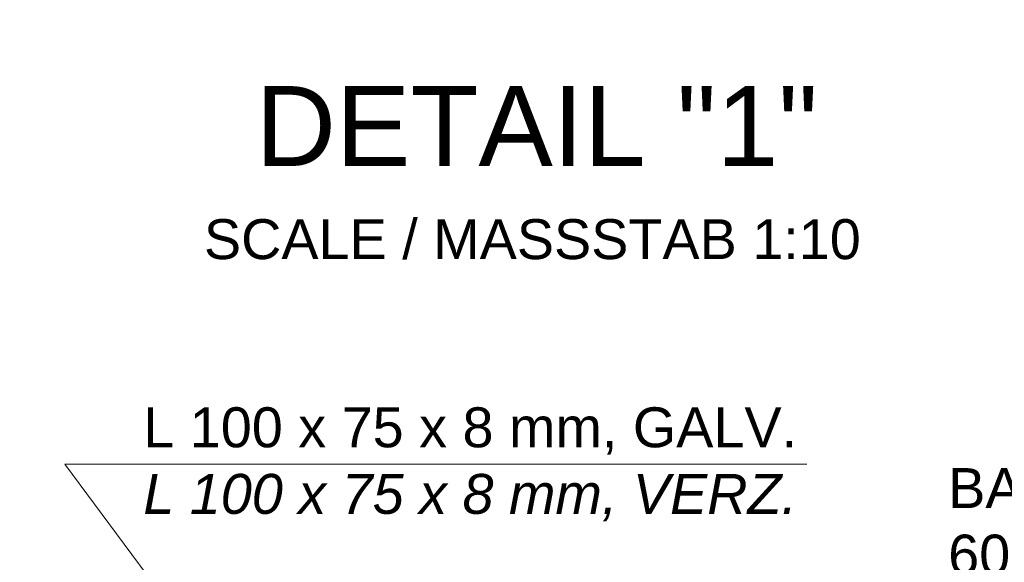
# Model space of a CAD drawing. Header units: millimetres. Extents: x -6179 to 46156, y -8419 to 8561.
# Tile 37 of 105: x 6602 to 7835, y -6561 to -5881. Entities that reach past the tile are written whole.
import ezdxf

# ---------------------------------------------------------------- set-up
doc = ezdxf.new("R2010")
doc.units = ezdxf.units.MM
doc.layers.add('Beschriftung', color=7, linetype='Continuous')
doc.layers.add('Text', color=7, linetype='Continuous')
doc.styles.add('Arial_Standard', font='arial.ttf')
doc.styles.add('LBB3.5M1000', font='isocp.shx', dxfattribs={"height": 3.5})

msp = doc.modelspace()

# ---------------------------------------------------------------- linework, layer by layer
at = {"layer": 'Text', "lineweight": 9}
for p, q in [((7587.53834, -6438.16793), (6658.23752, -6438.16793)), ((6658.23752, -6438.16793), (6863.14817, -6713.47739))]:
    msp.add_line(p, q, dxfattribs=at)

# ---------------------------------------------------------------- texts
at = {"layer": 'Beschriftung', "char_height": 200, "attachment_point": 1, "style": 'LBB3.5M1000'}
for s, insert, width in [('\\pi100.47;{\\fArial|b0|i0|c0|p34;\\H0.5x;DETAIL "2"}', (-5361.57918, -5881.43389), 888.3914863), ('\\pi87.901;{\\fArial|b0|i0|c0|p34;\\H0.5x;DETAIL "1"\\fArial|b0|i1|c0|p34;\\H2x;\\P\\pi23.355;\\fArial|b0|i0|c0|p34;\\H0.25x;SCALE / MASSSTAB 1:10}', (6808.99576, -5964.52525), 863.2507441), ('\\pi73.559;{\\fArial|b0|i0|c0|p34;\\H0.5x;DETAIL "3"}', (-176.54116, -6008.56737), 834.5667764)]:
    msp.add_mtext(s, dxfattribs=dict(at, insert=insert, width=width))
at = {"layer": 'Text', "char_height": 50, "width": 1987.9879559, "attachment_point": 4, "style": 'Arial_Standard'}
for s, insert in [('L 100 x 75 x 8 mm, GALV.\\P{\\fArial|b0|i1|c0|p34;L 100 x 75 x 8 mm, VERZ.}', (6756.39974, -6438.16793)), ('BASE PLATE St 37-2, GALV.\\P600 x 150 x 10 mm\\PWITH 4 BORINGS %%C18 mm\\PFOR COMPOSITE DOWELS M16, \\PWELDED WITH U 240\\P{\\fArial|b0|i1|c0|p34;FUSSPLATTE St 37-2, VERZ.\\P600 x 150 x 10 mm\\PMIT 4 BOHRUNGEN %%C18 mm\\PFÜR VERBUNDANKER M16,\\PMIT U 240 VERSCHWEISST}', (7764.76733, -6843.34042))]:
    msp.add_mtext(s, dxfattribs=dict(at, insert=insert))

doc.saveas('drawing.dxf')
